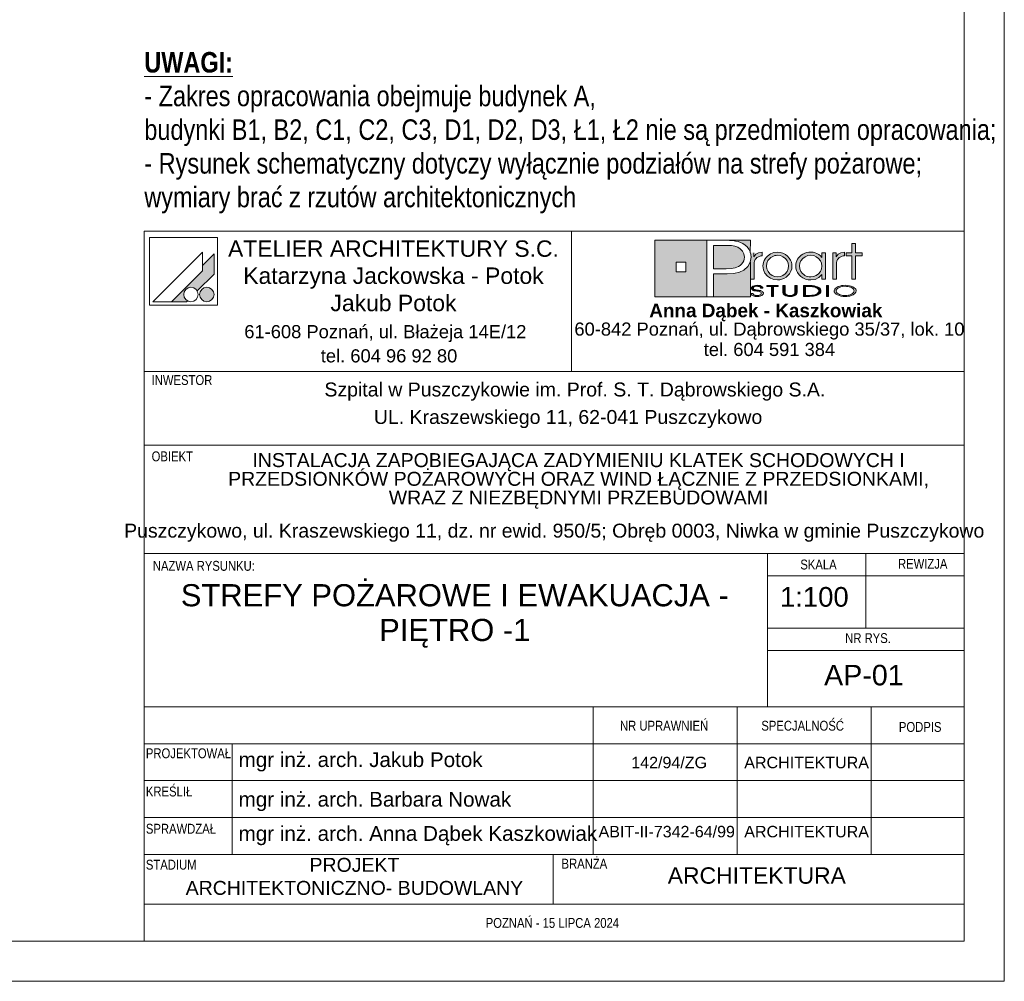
# Paper-space layout 'AP-01 STREFY POŻAROWE I EWAKUACJA - PIĘTRO -1' of a CAD drawing. Header units: millimetres. Extents: x 0 to 594, y -4 to 450.
# Tile 10 of 15: x 474 to 594, y 0 to 117. Entities that reach past the tile are written whole.
import ezdxf

# ---------------------------------------------------------------- set-up
doc = ezdxf.new("R2010")
doc.units = ezdxf.units.MM
doc.header["$MEASUREMENT"] = 0
for name, color, linetype, lineweight, true_color in [('0_Nr_pióra__249', 7, 'Continuous', 5, 0x191919), ('A_Arkusz_Nr_pióra__19', 7, 'Continuous', 5, 0x191919), ('A_Arkusz_Nr_pióra__255', 7, 'Continuous', 15, 0x242424)]:
    doc.layers.add(name, color=color, linetype=linetype, lineweight=lineweight, true_color=true_color)
doc.layers.add('A_Arkusz_Nr_pióra__1', color=7, linetype='Continuous', lineweight=20)
doc.layers.add('A_niewidoczne_Nr_pióra__1', color=7, linetype='Continuous', lineweight=20)
doc.styles.add('STYL_AUTOMATYCZNY_1', font='arial.ttf')
doc.styles.add('STYL_AUTOMATYCZNY_2', font='ARIALN.TTF')
doc.styles.add('STYL_AUTOMATYCZNY_3', font='arial.ttf')
doc.styles.add('STYL_AUTOMATYCZNY_5', font='ARIALN.TTF')

psp = doc.layouts.new('AP-01 STREFY POŻAROWE I EWAKUACJA - PIĘTRO -1')

# ---------------------------------------------------------------- hatches: boundary and pattern name
at = {"layer": 'A_Arkusz_Nr_pióra__19', "linetype": 'Continuous', "lineweight": 0, "true_color": 0x131313}
h = psp.add_hatch(color=250, dxfattribs=at)
h.paths.add_polyline_path([(551.36, 90.34), (557.71, 90.34), (557.71, 83.46), (551.36, 83.46)])
h.paths.add_polyline_path([(553.96, 87.69), (555.15, 87.69), (555.15, 86.49), (553.96, 86.49)], flags=0)
for points in [[(563.03, 90.34), (563.02, 88.83), (562.99, 88.95), (562.83, 89.25), (562.63, 89.52), (562.39, 89.75), (562.11, 89.94), (561.83, 90.07), (561.54, 90.17), (561.23, 90.25), (560.87, 90.3), (560.07, 90.33), (560.02, 90.34)], [(560.17, 89.71), (559.71, 89.72), (558.53, 89.72), (558.53, 86.86), (560.06, 86.86), (560.69, 86.89), (561.19, 86.98), (561.59, 87.13), (561.79, 87.26), (561.96, 87.42), (562.11, 87.61), (562.21, 87.83), (562.28, 88.05), (562.3, 88.28), (562.24, 88.67), (562.07, 89), (561.78, 89.3), (561.48, 89.48), (561.12, 89.62), (560.71, 89.69), (560.5, 89.71)], [(558.53, 83.46), (563.03, 83.46), (563.03, 87.7), (562.73, 87.14), (562.24, 86.71), (561.69, 86.45), (561.02, 86.29), (560.24, 86.24), (558.53, 86.24)]]:
    psp.add_hatch(color=250, dxfattribs=at).paths.add_polyline_path(points)
at = {"layer": 'A_Arkusz_Nr_pióra__19', "linetype": 'Continuous', "lineweight": 5, "true_color": 0x191919}
for points in [[(563.46, 88.83), (563.02, 88.83), (563.02, 85.58), (563.48, 85.58), (563.49, 87.54, -0.145311), (563.61, 87.99, -0.140329), (564.1, 88.38), (564.45, 88.45), (564.45, 88.88), (564.01, 88.81), (563.68, 88.63), (563.46, 88.34)], [(564.56, 87.22), (564.58, 87.43), (564.63, 87.65), (564.71, 87.86), (564.82, 88.06), (564.95, 88.25), (565.11, 88.41), (565.48, 88.67), (565.88, 88.83), (566.33, 88.89), (566.35, 88.89), (566.33, 88.52), (566.17, 88.5), (566, 88.47), (565.83, 88.41), (565.67, 88.34), (565.53, 88.24), (565.39, 88.13), (565.17, 87.86), (565.04, 87.55), (565, 87.2), (565.04, 86.84), (565.18, 86.52), (565.4, 86.24), (565.68, 86.04), (565.99, 85.91), (566.17, 85.89), (566.15, 85.52), (565.88, 85.55), (565.47, 85.71), (565.11, 85.97), (564.8, 86.33), (564.62, 86.75)], [(566.33, 88.52), (566.68, 88.47), (567, 88.33), (567.29, 88.11), (567.5, 87.85), (567.62, 87.55), (567.67, 87.21), (567.64, 86.96), (568.05, 86.8), (568.07, 86.87), (568.1, 87.2), (568.08, 87.43), (568.03, 87.67), (567.93, 87.91), (567.77, 88.17), (567.56, 88.4), (567.3, 88.6), (567, 88.76), (566.68, 88.85), (566.35, 88.89)], [(574.14, 88.38), (574.05, 88.34), (573.97, 88.29), (573.87, 88.23), (573.76, 88.12), (573.67, 88.01), (573.6, 87.9), (573.56, 87.78), (573.53, 87.63), (573.52, 87.46), (573.52, 85.58), (573.07, 85.58), (573.07, 88.81), (573.5, 88.81), (573.5, 88.34), (573.72, 88.63), (574.05, 88.81), (574.49, 88.88), (574.49, 88.45), (574.36, 88.43), (574.24, 88.41)], [(575.85, 85.58), (575.41, 85.58), (575.41, 88.44), (574.7, 88.44), (574.7, 88.81), (575.41, 88.81), (575.41, 89.94), (575.85, 89.94), (575.85, 88.81), (576.66, 88.81), (576.66, 88.44), (575.85, 88.44)], [(497.6, 88.67), (496.2, 87.26), (496.2, 86.61), (492.43, 82.85), (494.24, 82.85), (494.35, 82.96), (494.22, 83.05), (494.11, 83.16), (494.02, 83.29), (493.96, 83.43), (493.92, 83.58), (493.91, 83.73), (493.92, 83.88), (493.96, 84.03), (494.02, 84.17), (494.11, 84.3), (494.22, 84.4), (494.35, 84.49), (494.49, 84.56), (494.64, 84.6), (494.79, 84.61), (494.94, 84.6), (495.09, 84.56), (495.23, 84.49), (495.36, 84.4), (495.46, 84.3), (495.56, 84.16), (497.6, 86.21), (497.6, 86.51)], [(497.6, 86.21), (497.6, 88.67), (496.2, 87.26), (496.2, 86.61), (492.43, 82.85), (494.24, 82.85), (494.35, 82.96, -1.314777), (495.56, 84.16)], [(566.86, 85.58), (566.6, 85.52), (566.33, 85.5), (566.15, 85.52), (566.17, 85.89), (566.34, 85.87), (566.69, 85.91), (567, 86.04), (567.28, 86.26), (567.5, 86.53), (567.62, 86.85), (567.64, 86.96), (568.05, 86.8), (567.97, 86.56), (567.8, 86.26), (567.61, 86.03), (567.38, 85.84), (567.12, 85.68)], [(496.36, 84.53), (497.02, 82.9, -0.39153), (495.92, 83.36, -0.418968)], [(496.36, 84.53), (497.02, 82.9, 0.455663), (497.49, 84.15, 0.390402)], [(563.33, 83.87), (563.06, 83.87), (563.08, 83.79), (563.13, 83.71), (563.2, 83.64), (563.28, 83.59), (563.36, 83.56), (563.43, 83.54), (563.48, 83.52), (563.61, 83.49), (563.74, 83.48), (563.82, 83.49), (563.9, 83.48), (564.05, 83.49), (564.24, 83.53), (564.41, 83.6), (564.52, 83.68), (564.59, 83.77), (564.62, 83.87), (564.61, 83.92), (564.58, 83.98), (564.55, 84.03), (564.49, 84.08), (564.44, 84.12), (564.35, 84.16), (564.3, 84.18), (564.2, 84.21), (564.16, 84.22), (564.15, 84.07), (564.19, 84.05), (564.29, 84), (564.34, 83.93), (564.36, 83.86), (564.35, 83.8), (564.31, 83.74), (564.23, 83.68), (564.17, 83.65), (564.11, 83.64), (564.02, 83.61), (563.94, 83.6), (563.87, 83.6), (563.8, 83.6), (563.71, 83.61), (563.63, 83.62), (563.56, 83.64), (563.49, 83.67), (563.45, 83.7), (563.39, 83.74), (563.35, 83.8)], [(564.29, 84.49), (564.55, 84.49), (564.53, 84.59), (564.47, 84.67), (564.35, 84.75), (564.21, 84.81), (564.04, 84.84), (563.85, 84.85), (563.66, 84.84), (563.49, 84.8), (563.34, 84.74), (563.23, 84.67), (563.16, 84.59), (563.14, 84.5), (563.16, 84.4), (563.22, 84.33), (563.32, 84.26), (563.4, 84.22), (563.47, 84.2), (563.53, 84.19), (563.65, 84.16), (563.76, 84.15), (563.88, 84.13), (563.99, 84.11), (564.07, 84.09), (564.15, 84.07), (564.16, 84.22), (564.04, 84.24), (563.88, 84.26), (563.69, 84.3), (563.6, 84.32), (563.52, 84.35), (563.45, 84.39), (563.41, 84.44), (563.4, 84.5), (563.42, 84.57), (563.46, 84.62), (563.54, 84.67), (563.62, 84.7), (563.72, 84.73), (563.81, 84.73), (563.9, 84.73), (563.99, 84.72), (564.07, 84.7), (564.15, 84.67), (564.22, 84.62), (564.27, 84.56)], [(565.85, 83.5), (565.6, 83.5), (565.6, 84.71), (565.02, 84.71), (565.02, 84.83), (566.43, 84.83), (566.43, 84.71), (565.85, 84.71)], [(568.45, 83.6), (568.36, 83.56), (568.25, 83.52), (568.12, 83.5), (567.99, 83.48), (567.86, 83.48), (567.67, 83.49), (567.5, 83.52), (567.34, 83.56), (567.15, 83.67), (567.03, 83.82), (567, 84), (567, 84.83), (567.25, 84.83), (567.25, 84), (567.26, 83.9), (567.31, 83.81), (567.37, 83.74, 0.154269), (567.86, 83.61, 0.149724), (568.34, 83.73), (568.41, 83.81)], [(568.41, 83.81), (568.45, 83.9), (568.46, 84), (568.46, 84.83), (568.72, 84.83), (568.72, 84), (568.7, 83.86), (568.63, 83.74), (568.53, 83.65), (568.45, 83.6)], [(569.76, 83.62), (570.04, 83.62), (570.04, 83.5), (569.51, 83.5), (569.51, 84.83), (570.04, 84.83), (570.04, 84.71), (569.76, 84.71)], [(570.23, 84.83), (570.55, 84.82), (570.75, 84.79), (570.75, 84.66), (570.59, 84.68), (570.38, 84.7), (570.13, 84.71), (570.04, 84.71), (570.04, 84.83)], [(571.07, 84.72), (571.23, 84.65), (571.36, 84.58), (571.48, 84.49), (571.57, 84.38), (571.62, 84.27), (571.64, 84.16), (571.61, 84.02), (571.53, 83.89), (571.39, 83.77), (571.25, 83.68), (571.09, 83.62), (570.92, 83.57), (570.74, 83.53), (570.74, 83.67), (570.88, 83.7), (571.07, 83.77), (571.22, 83.87), (571.31, 83.96), (571.37, 84.06), (571.39, 84.17), (571.37, 84.28), (571.3, 84.38), (571.21, 84.47), (571.08, 84.55), (570.93, 84.61), (570.75, 84.66), (570.75, 84.79), (570.83, 84.78)], [(572.57, 83.5), (572.32, 83.5), (572.32, 84.83), (572.57, 84.83)], [(570.74, 83.53), (570.72, 83.53), (570.5, 83.51), (570.25, 83.5), (570.04, 83.5), (570.04, 83.62), (570.13, 83.62), (570.28, 83.62), (570.45, 83.63), (570.53, 83.63), (570.66, 83.65), (570.74, 83.67)]]:
    psp.add_hatch(color=250, dxfattribs=at).paths.add_polyline_path(points)
h = psp.add_hatch(color=250, dxfattribs=at)
h.paths.add_polyline_path([(571.73, 86.15), (571.36, 85.79), (570.91, 85.57), (570.39, 85.5), (570.06, 85.53), (569.75, 85.61), (569.44, 85.75), (569.18, 85.92), (568.96, 86.14), (568.78, 86.41), (568.66, 86.67), (568.59, 86.93), (568.57, 87.2), (568.58, 87.41), (568.63, 87.61), (568.7, 87.82), (568.79, 88.02), (568.91, 88.19), (569.05, 88.36), (569.24, 88.52), (569.44, 88.65), (569.67, 88.76), (569.91, 88.83), (570.15, 88.87), (570.4, 88.89), (570.67, 88.87), (570.92, 88.81), (571.15, 88.72), (571.37, 88.59), (571.56, 88.43), (571.73, 88.24), (571.73, 88.51), (571.73, 88.81), (572.17, 88.81), (572.17, 87.53), (572.17, 85.58), (571.73, 85.58), (571.73, 85.83)])
h.paths.add_polyline_path([(569.81, 88.38, 0.471077), (569.22, 86.5, 0.494724), (571.4, 86.34, 0.387258), (571.36, 88.1, 0.314042)], flags=0)
h = psp.add_hatch(color=250, dxfattribs=at)
h.paths.add_polyline_path([(574.59, 84.85, 0.130991), (573.56, 84.6, 0.250658), (573.25, 84.17, 0.250617), (573.5, 83.77, 0.141351), (574.59, 83.48, 0.117723), (575.58, 83.7, 0.245905), (575.93, 84.16, 0.237366), (575.68, 84.56, 0.143887)])
h.paths.add_polyline_path([(574.59, 84.73, 0.128597), (573.81, 84.56), (573.72, 84.5), (573.65, 84.45), (573.58, 84.37), (573.54, 84.31), (573.51, 84.24), (573.5, 84.17), (573.53, 84.03), (573.62, 83.91), (573.78, 83.79, 0.126974), (574.59, 83.6, 0.113214), (575.35, 83.76), (575.49, 83.86), (575.58, 83.93), (575.63, 84.01), (575.66, 84.08), (575.67, 84.16), (575.65, 84.26), (575.6, 84.36), (575.52, 84.45), (575.39, 84.55, 0.11716)], flags=0)

# ---------------------------------------------------------------- linework, layer by layer
at = {"layer": '0_Nr_pióra__249', "color": 250, "linetype": 'Continuous', "lineweight": 5, "true_color": 0x191919}
for p, q in [((489.75, 90.68), (489.75, 82.41)), ((498.01, 90.68), (489.75, 90.68)), ((498.01, 90.68), (498.01, 82.41)), ((551.36, 90.34), (563.03, 90.34)), ((551.36, 83.46), (551.36, 90.34)), ((557.71, 83.46), (557.71, 90.34)), ((557.71, 90.34), (559.99, 90.34)), ((559.99, 90.34), (560.46, 90.33)), ((560.46, 90.33), (560.87, 90.3)), ((560.87, 90.3), (561.23, 90.25)), ((561.23, 90.25), (561.54, 90.17)), ((561.54, 90.17), (561.83, 90.07)), ((563.03, 90.34), (563.02, 88.81)), ((496.2, 88.91), (490.13, 82.85)), ((496.2, 88.91), (496.2, 86.61)), ((558.53, 89.72), (558.53, 86.86)), ((559.71, 89.72), (558.53, 89.72)), ((560.17, 89.71), (559.71, 89.72)), ((560.5, 89.71), (560.17, 89.71)), ((560.71, 89.69), (560.5, 89.71)), ((561.12, 89.62), (560.71, 89.69)), ((561.48, 89.48), (561.12, 89.62)), ((561.79, 89.29), (561.48, 89.48)), ((562.07, 89), (561.79, 89.29)), ((561.83, 90.07), (562.11, 89.94)), ((562.24, 88.67), (562.07, 89)), ((562.11, 89.94), (562.39, 89.75)), ((562.39, 89.75), (562.63, 89.52)), ((562.63, 89.52), (562.83, 89.25)), ((562.83, 89.25), (562.99, 88.95)), ((562.99, 88.95), (563.08, 88.62)), ((564.01, 88.81), (564.45, 88.88)), ((564.45, 88.88), (564.45, 88.45)), ((565.88, 88.83), (566.33, 88.89)), ((566.33, 88.89), (566.67, 88.86)), ((570.15, 88.87), (570.4, 88.89)), ((570.4, 88.89), (570.67, 88.87)), ((574.05, 88.81), (574.49, 88.88)), ((574.49, 88.88), (574.49, 88.45)), ((575.41, 88.81), (575.41, 89.94)), ((575.41, 89.94), (575.85, 89.94)), ((575.85, 89.94), (575.85, 88.81)), ((497.6, 88.67), (496.2, 87.26)), ((497.6, 88.67), (497.6, 86.51)), ((553.96, 87.69), (555.15, 87.69)), ((553.96, 87.69), (555.15, 87.69)), ((553.96, 86.49), (553.96, 87.69)), ((555.15, 87.69), (555.15, 86.49)), ((555.15, 87.69), (555.15, 86.49)), ((562.11, 87.61), (562.21, 87.83)), ((562.21, 87.83), (562.28, 88.05)), ((562.3, 88.28), (562.24, 88.67)), ((562.28, 88.05), (562.3, 88.28)), ((563.12, 88.27), (563.02, 87.66)), ((563.08, 88.62), (563.12, 88.27)), ((563.46, 88.81), (563.46, 88.34)), ((563.46, 88.34), (563.68, 88.63)), ((563.52, 87.78), (563.49, 87.63)), ((563.56, 87.9), (563.52, 87.78)), ((563.63, 88.01), (563.56, 87.9)), ((563.72, 88.12), (563.63, 88.01)), ((563.68, 88.63), (564.01, 88.81)), ((563.83, 88.23), (563.72, 88.12)), ((563.92, 88.29), (563.83, 88.23)), ((564.01, 88.34), (563.92, 88.29)), ((564.1, 88.38), (564.01, 88.34)), ((564.2, 88.41), (564.1, 88.38)), ((564.32, 88.43), (564.2, 88.41)), ((564.45, 88.45), (564.32, 88.43)), ((564.63, 87.65), (564.71, 87.86)), ((564.71, 87.86), (564.82, 88.06)), ((564.82, 88.06), (564.95, 88.25)), ((564.95, 88.25), (565.11, 88.41)), ((565.17, 87.86), (565.04, 87.55)), ((565.11, 88.41), (565.48, 88.67)), ((565.39, 88.13), (565.17, 87.86)), ((565.53, 88.24), (565.39, 88.13)), ((565.48, 88.67), (565.88, 88.83)), ((565.67, 88.34), (565.53, 88.24)), ((565.83, 88.41), (565.67, 88.34)), ((566, 88.47), (565.83, 88.41)), ((566.17, 88.5), (566, 88.47)), ((566.34, 88.52), (566.17, 88.5)), ((566.68, 88.47), (566.34, 88.52)), ((566.67, 88.86), (567, 88.76)), ((567, 88.33), (566.68, 88.47)), ((567, 88.76), (567.3, 88.6)), ((567.29, 88.11), (567, 88.33)), ((567.5, 87.85), (567.29, 88.11)), ((567.3, 88.6), (567.56, 88.4)), ((567.62, 87.55), (567.5, 87.85)), ((567.56, 88.4), (567.77, 88.17)), ((567.77, 88.17), (567.94, 87.9)), ((567.94, 87.9), (568.03, 87.67)), ((568.63, 87.61), (568.7, 87.82)), ((568.7, 87.82), (568.79, 88.02)), ((568.79, 88.02), (568.91, 88.19)), ((568.91, 88.19), (569.05, 88.36)), ((569.05, 88.36), (569.24, 88.52)), ((569.19, 87.85), (569.05, 87.55)), ((569.41, 88.12), (569.19, 87.85)), ((569.24, 88.52), (569.44, 88.65)), ((569.71, 88.34), (569.41, 88.12)), ((569.44, 88.65), (569.67, 88.76)), ((569.67, 88.76), (569.91, 88.83)), ((570.03, 88.47), (569.71, 88.34)), ((569.91, 88.83), (570.15, 88.87)), ((570.39, 88.52), (570.03, 88.47)), ((570.75, 88.47), (570.39, 88.52)), ((570.67, 88.87), (570.92, 88.81)), ((571.06, 88.34), (570.75, 88.47)), ((570.92, 88.81), (571.15, 88.72)), ((571.34, 88.12), (571.06, 88.34)), ((571.15, 88.72), (571.37, 88.59)), ((571.56, 87.85), (571.34, 88.12)), ((571.37, 88.59), (571.56, 88.43)), ((571.56, 88.43), (571.73, 88.24)), ((571.69, 87.54), (571.56, 87.85)), ((571.73, 88.24), (571.73, 88.81)), ((571.73, 88.81), (572.17, 88.81)), ((572.17, 88.81), (572.17, 85.58)), ((573.07, 85.58), (573.07, 88.81)), ((573.07, 88.81), (573.5, 88.81)), ((573.5, 88.81), (573.5, 88.34)), ((573.5, 88.34), (573.72, 88.63)), ((573.56, 87.78), (573.53, 87.63)), ((573.6, 87.9), (573.56, 87.78)), ((573.67, 88.01), (573.6, 87.9)), ((573.76, 88.12), (573.67, 88.01)), ((573.72, 88.63), (574.05, 88.81)), ((573.87, 88.23), (573.76, 88.12)), ((573.97, 88.29), (573.87, 88.23)), ((574.05, 88.34), (573.97, 88.29)), ((574.14, 88.38), (574.05, 88.34)), ((574.24, 88.41), (574.14, 88.38)), ((574.36, 88.43), (574.24, 88.41)), ((574.49, 88.45), (574.36, 88.43)), ((574.7, 88.44), (574.7, 88.81)), ((574.7, 88.81), (575.41, 88.81)), ((575.41, 88.44), (574.7, 88.44)), ((575.41, 85.58), (575.41, 88.44)), ((575.85, 88.81), (576.66, 88.81)), ((576.66, 88.44), (575.85, 88.44)), ((575.85, 88.44), (575.85, 85.58)), ((576.66, 88.81), (576.66, 88.44)), ((496.2, 86.61), (492.43, 82.85)), ((497.6, 86.51), (497.6, 86.21)), ((555.15, 86.49), (553.96, 86.49)), ((558.53, 86.86), (560.06, 86.86)), ((560.06, 86.86), (560.69, 86.89)), ((560.69, 86.89), (561.19, 86.98)), ((561.19, 86.98), (561.59, 87.13)), ((561.59, 87.13), (561.79, 87.26)), ((562.24, 86.71), (561.69, 86.45)), ((561.79, 87.26), (561.96, 87.42)), ((561.96, 87.42), (562.11, 87.61)), ((562.73, 87.14), (562.24, 86.71)), ((563.02, 87.66), (562.73, 87.14)), ((563.03, 87.67), (563.03, 83.46)), ((563.49, 87.63), (563.48, 87.46)), ((563.48, 87.46), (563.48, 85.58)), ((564.56, 87.22), (564.58, 87.43)), ((564.62, 86.75), (564.56, 87.22)), ((564.58, 87.43), (564.63, 87.65)), ((564.8, 86.33), (564.62, 86.75)), ((565.04, 87.55), (565, 87.2)), ((565, 87.2), (565.04, 86.84)), ((565.04, 86.84), (565.18, 86.52)), ((565.18, 86.52), (565.4, 86.24)), ((567.28, 86.26), (567.5, 86.53)), ((567.5, 86.53), (567.62, 86.85)), ((567.67, 87.21), (567.62, 87.55)), ((567.62, 86.85), (567.67, 87.21)), ((567.97, 86.56), (567.8, 86.26)), ((568.07, 86.87), (567.97, 86.56)), ((568.03, 87.67), (568.08, 87.43)), ((568.1, 87.2), (568.07, 86.87)), ((568.08, 87.43), (568.1, 87.2)), ((568.57, 87.2), (568.58, 87.41)), ((568.59, 86.93), (568.57, 87.2)), ((568.58, 87.41), (568.63, 87.61)), ((568.66, 86.67), (568.59, 86.93)), ((568.78, 86.41), (568.66, 86.67)), ((569.05, 87.55), (569.01, 87.22)), ((569.01, 87.22), (569.05, 86.87)), ((569.05, 86.87), (569.18, 86.55)), ((569.18, 86.55), (569.4, 86.28)), ((571.34, 86.26), (571.56, 86.54)), ((571.56, 86.54), (571.69, 86.85)), ((571.73, 87.19), (571.69, 87.54)), ((571.69, 86.85), (571.73, 87.19)), ((573.53, 87.63), (573.52, 87.46)), ((573.52, 87.46), (573.52, 85.58)), ((497.6, 86.21), (495.56, 84.16)), ((558.53, 86.24), (558.53, 83.46)), ((560.19, 86.24), (558.53, 86.24)), ((561, 86.29), (560.19, 86.24)), ((561.69, 86.45), (561, 86.29)), ((563.48, 85.58), (563.02, 85.58)), ((565.11, 85.97), (564.8, 86.33)), ((565.47, 85.71), (565.11, 85.97)), ((565.4, 86.24), (565.68, 86.04)), ((565.88, 85.55), (565.47, 85.71)), ((565.68, 86.04), (565.99, 85.91)), ((566.33, 85.5), (565.88, 85.55)), ((565.99, 85.91), (566.34, 85.87)), ((566.6, 85.52), (566.33, 85.5)), ((566.34, 85.87), (566.69, 85.91)), ((566.86, 85.58), (566.6, 85.52)), ((566.69, 85.91), (567, 86.04)), ((567.12, 85.68), (566.86, 85.58)), ((567, 86.04), (567.28, 86.26)), ((567.38, 85.84), (567.12, 85.68)), ((567.61, 86.03), (567.38, 85.84)), ((567.8, 86.26), (567.61, 86.03)), ((568.96, 86.14), (568.78, 86.41)), ((569.18, 85.92), (568.96, 86.14)), ((569.44, 85.75), (569.18, 85.92)), ((569.4, 86.28), (569.53, 86.16)), ((569.75, 85.61), (569.44, 85.75)), ((569.53, 86.16), (569.68, 86.06)), ((569.68, 86.06), (569.85, 85.98)), ((570.06, 85.53), (569.75, 85.61)), ((569.85, 85.98), (570.03, 85.92)), ((570.03, 85.92), (570.21, 85.88)), ((570.39, 85.5), (570.06, 85.53)), ((570.21, 85.88), (570.39, 85.87)), ((570.39, 85.87), (570.74, 85.91)), ((570.91, 85.57), (570.39, 85.5)), ((570.74, 85.91), (571.06, 86.05)), ((571.36, 85.79), (570.91, 85.57)), ((571.06, 86.05), (571.34, 86.26)), ((571.73, 86.15), (571.36, 85.79)), ((571.73, 85.58), (571.73, 86.15)), ((572.17, 85.58), (571.73, 85.58)), ((573.52, 85.58), (573.07, 85.58)), ((575.85, 85.58), (575.41, 85.58)), ((563.14, 84.5), (563.16, 84.59)), ((563.16, 84.4), (563.14, 84.5)), ((563.16, 84.59), (563.23, 84.67)), ((563.22, 84.33), (563.16, 84.4)), ((563.32, 84.26), (563.22, 84.33)), ((563.23, 84.67), (563.34, 84.74)), ((563.37, 84.23), (563.32, 84.26)), ((563.34, 84.74), (563.49, 84.8)), ((563.43, 84.21), (563.37, 84.23)), ((563.41, 84.56), (563.4, 84.5)), ((563.4, 84.5), (563.41, 84.44)), ((563.46, 84.62), (563.41, 84.56)), ((563.41, 84.44), (563.45, 84.39)), ((563.5, 84.19), (563.43, 84.21)), ((563.45, 84.39), (563.52, 84.35)), ((563.54, 84.67), (563.46, 84.62)), ((563.49, 84.8), (563.66, 84.84)), ((563.58, 84.18), (563.5, 84.19)), ((563.52, 84.35), (563.6, 84.32)), ((563.62, 84.7), (563.54, 84.67)), ((563.68, 84.16), (563.58, 84.18)), ((563.6, 84.32), (563.73, 84.29)), ((563.72, 84.73), (563.62, 84.7)), ((563.66, 84.84), (563.85, 84.85)), ((563.8, 84.14), (563.68, 84.16)), ((563.83, 84.73), (563.72, 84.73)), ((563.73, 84.29), (563.89, 84.26)), ((563.96, 84.12), (563.8, 84.14)), ((563.95, 84.72), (563.83, 84.73)), ((563.85, 84.85), (564.04, 84.84)), ((563.89, 84.26), (564.03, 84.24)), ((564.06, 84.7), (563.95, 84.72)), ((564.09, 84.09), (563.96, 84.12)), ((564.03, 84.24), (564.13, 84.22)), ((564.04, 84.84), (564.21, 84.81)), ((564.15, 84.67), (564.06, 84.7)), ((564.19, 84.05), (564.09, 84.09)), ((564.13, 84.22), (564.2, 84.21)), ((564.22, 84.62), (564.15, 84.67)), ((564.2, 84.21), (564.25, 84.2)), ((564.21, 84.81), (564.35, 84.75)), ((564.27, 84.56), (564.22, 84.62)), ((564.25, 84.2), (564.31, 84.18)), ((564.29, 84.49), (564.27, 84.56)), ((564.55, 84.49), (564.29, 84.49)), ((564.31, 84.18), (564.36, 84.16)), ((564.35, 84.75), (564.47, 84.67)), ((564.36, 84.16), (564.44, 84.12)), ((564.44, 84.12), (564.5, 84.08)), ((564.47, 84.67), (564.53, 84.59)), ((564.5, 84.08), (564.55, 84.03)), ((564.53, 84.59), (564.55, 84.49)), ((565.02, 84.71), (565.02, 84.83)), ((565.02, 84.83), (566.43, 84.83)), ((565.6, 84.71), (565.02, 84.71)), ((565.6, 83.5), (565.6, 84.71)), ((566.43, 84.71), (565.85, 84.71)), ((565.85, 84.71), (565.85, 83.5)), ((566.43, 84.83), (566.43, 84.71)), ((567, 84.83), (567.25, 84.83)), ((567, 84), (567, 84.83)), ((567.25, 84.83), (567.25, 84)), ((568.46, 84), (568.46, 84.83)), ((568.46, 84.83), (568.72, 84.83)), ((568.72, 84.83), (568.72, 84)), ((569.51, 83.5), (569.51, 84.83)), ((569.51, 84.83), (570.04, 84.83)), ((569.51, 83.5), (569.51, 84.83)), ((569.51, 84.83), (570.23, 84.83)), ((570.04, 84.71), (569.76, 84.71)), ((569.76, 84.71), (569.76, 83.62)), ((570.13, 84.71), (569.76, 84.71)), ((569.76, 84.71), (569.76, 83.62)), ((570.04, 84.83), (570.04, 84.71)), ((570.38, 84.7), (570.13, 84.71)), ((570.23, 84.83), (570.55, 84.82)), ((570.59, 84.68), (570.38, 84.7)), ((570.55, 84.82), (570.83, 84.78)), ((570.77, 84.65), (570.59, 84.68)), ((570.93, 84.61), (570.77, 84.65)), ((570.83, 84.78), (571.07, 84.72)), ((571.07, 84.55), (570.93, 84.61)), ((571.07, 84.72), (571.23, 84.65)), ((571.2, 84.48), (571.07, 84.55)), ((571.3, 84.38), (571.2, 84.48)), ((571.23, 84.65), (571.36, 84.58)), ((571.37, 84.28), (571.3, 84.38)), ((571.36, 84.58), (571.48, 84.49)), ((571.39, 84.17), (571.37, 84.28)), ((571.37, 84.06), (571.39, 84.17)), ((571.48, 84.49), (571.57, 84.38)), ((571.57, 84.38), (571.62, 84.27)), ((571.64, 84.16), (571.61, 84.02)), ((571.62, 84.27), (571.64, 84.16)), ((572.32, 83.5), (572.32, 84.83)), ((572.32, 84.83), (572.57, 84.83)), ((572.32, 83.5), (572.32, 84.83)), ((572.32, 84.83), (572.57, 84.83)), ((572.57, 84.83), (572.57, 83.5)), ((572.57, 84.83), (572.57, 83.5)), ((573.25, 84.17), (573.27, 84.28)), ((573.26, 84.07), (573.25, 84.17)), ((573.27, 84.28), (573.33, 84.39)), ((573.33, 84.39), (573.42, 84.5)), ((573.42, 84.5), (573.56, 84.6)), ((573.51, 84.24), (573.5, 84.17)), ((573.5, 84.17), (573.53, 84.03)), ((573.54, 84.31), (573.51, 84.24)), ((573.58, 84.37), (573.54, 84.31)), ((573.56, 84.6), (573.73, 84.69)), ((573.64, 84.44), (573.58, 84.37)), ((573.72, 84.5), (573.64, 84.44)), ((573.81, 84.56), (573.72, 84.5)), ((573.73, 84.69), (573.93, 84.76)), ((574.04, 84.66), (573.81, 84.56)), ((573.93, 84.76), (574.14, 84.81)), ((574.3, 84.71), (574.04, 84.66)), ((574.14, 84.81), (574.35, 84.84)), ((574.59, 84.73), (574.3, 84.71)), ((574.35, 84.84), (574.59, 84.85)), ((574.59, 84.85), (574.85, 84.84)), ((574.76, 84.72), (574.59, 84.73)), ((574.93, 84.7), (574.76, 84.72)), ((574.85, 84.84), (575.1, 84.8)), ((575.09, 84.67), (574.93, 84.7)), ((575.26, 84.61), (575.09, 84.67)), ((575.1, 84.8), (575.34, 84.73)), ((575.4, 84.54), (575.26, 84.61)), ((575.34, 84.73), (575.53, 84.65)), ((575.52, 84.45), (575.4, 84.54)), ((575.6, 84.36), (575.52, 84.45)), ((575.53, 84.65), (575.68, 84.56)), ((575.65, 84.26), (575.6, 84.36)), ((575.63, 84.01), (575.66, 84.08)), ((575.67, 84.16), (575.65, 84.26)), ((575.66, 84.08), (575.67, 84.16)), ((575.68, 84.56), (575.8, 84.45)), ((575.8, 84.45), (575.87, 84.36)), ((575.87, 84.36), (575.91, 84.26)), ((575.93, 84.16), (575.89, 84)), ((575.91, 84.26), (575.93, 84.16)), ((494.35, 82.96), (494.24, 82.85)), ((563.03, 83.46), (551.36, 83.46)), ((558.53, 83.46), (557.71, 83.46)), ((563.08, 83.79), (563.06, 83.87)), ((563.06, 83.87), (563.33, 83.87)), ((563.13, 83.71), (563.08, 83.79)), ((563.2, 83.64), (563.13, 83.71)), ((563.28, 83.59), (563.2, 83.64)), ((563.37, 83.55), (563.28, 83.59)), ((563.33, 83.87), (563.35, 83.8)), ((563.35, 83.8), (563.39, 83.74)), ((563.48, 83.52), (563.37, 83.55)), ((563.39, 83.74), (563.45, 83.7)), ((563.45, 83.7), (563.5, 83.67)), ((563.59, 83.5), (563.48, 83.52)), ((563.5, 83.67), (563.56, 83.64)), ((563.56, 83.64), (563.63, 83.62)), ((563.72, 83.48), (563.59, 83.5)), ((563.63, 83.62), (563.7, 83.61)), ((563.7, 83.61), (563.77, 83.6)), ((563.84, 83.48), (563.72, 83.48)), ((563.77, 83.6), (563.85, 83.6)), ((564.05, 83.49), (563.84, 83.48)), ((563.85, 83.6), (563.92, 83.6)), ((563.92, 83.6), (563.98, 83.61)), ((563.98, 83.61), (564.05, 83.62)), ((564.05, 83.62), (564.12, 83.64)), ((564.24, 83.53), (564.05, 83.49)), ((564.12, 83.64), (564.18, 83.66)), ((564.18, 83.66), (564.23, 83.68)), ((564.29, 84), (564.19, 84.05)), ((564.23, 83.68), (564.3, 83.74)), ((564.41, 83.6), (564.24, 83.53)), ((564.34, 83.93), (564.29, 84)), ((564.3, 83.74), (564.35, 83.8)), ((564.36, 83.86), (564.34, 83.93)), ((564.35, 83.8), (564.36, 83.86)), ((564.52, 83.68), (564.41, 83.6)), ((564.59, 83.77), (564.52, 83.68)), ((564.55, 84.03), (564.59, 83.98)), ((564.59, 83.98), (564.61, 83.92)), ((564.62, 83.87), (564.59, 83.77)), ((564.61, 83.92), (564.62, 83.87)), ((565.85, 83.5), (565.6, 83.5)), ((567.03, 83.82), (567, 84)), ((567.15, 83.67), (567.03, 83.82)), ((567.34, 83.56), (567.15, 83.67)), ((567.25, 84), (567.26, 83.9)), ((567.26, 83.9), (567.31, 83.81)), ((567.31, 83.81), (567.38, 83.73)), ((567.5, 83.52), (567.34, 83.56)), ((567.38, 83.73), (567.43, 83.7)), ((567.43, 83.7), (567.5, 83.67)), ((567.5, 83.67), (567.58, 83.64)), ((567.67, 83.49), (567.5, 83.52)), ((567.58, 83.64), (567.67, 83.62)), ((567.67, 83.62), (567.76, 83.61)), ((567.86, 83.48), (567.67, 83.49)), ((567.76, 83.61), (567.86, 83.61)), ((567.86, 83.61), (567.95, 83.61)), ((567.99, 83.48), (567.86, 83.48)), ((567.95, 83.61), (568.04, 83.62)), ((568.12, 83.5), (567.99, 83.48)), ((568.04, 83.62), (568.13, 83.64)), ((568.25, 83.52), (568.12, 83.5)), ((568.13, 83.64), (568.21, 83.67)), ((568.21, 83.67), (568.28, 83.7)), ((568.36, 83.56), (568.25, 83.52)), ((568.28, 83.7), (568.34, 83.73)), ((568.34, 83.73), (568.41, 83.81)), ((568.45, 83.6), (568.36, 83.56)), ((568.41, 83.81), (568.45, 83.9)), ((568.45, 83.9), (568.46, 84)), ((568.53, 83.65), (568.45, 83.6)), ((568.63, 83.74), (568.53, 83.65)), ((568.7, 83.86), (568.63, 83.74)), ((568.72, 84), (568.7, 83.86)), ((570.04, 83.5), (569.51, 83.5)), ((570.25, 83.5), (569.51, 83.5)), ((569.76, 83.62), (570.04, 83.62)), ((569.76, 83.62), (570.13, 83.62)), ((570.04, 83.62), (570.04, 83.5)), ((570.13, 83.62), (570.35, 83.62)), ((570.5, 83.51), (570.25, 83.5)), ((570.35, 83.62), (570.53, 83.63)), ((570.72, 83.53), (570.5, 83.51)), ((570.53, 83.63), (570.68, 83.65)), ((570.68, 83.65), (570.89, 83.7)), ((570.92, 83.57), (570.72, 83.53)), ((570.89, 83.7), (571.07, 83.77)), ((571.09, 83.62), (570.92, 83.57)), ((571.07, 83.77), (571.22, 83.87)), ((571.25, 83.68), (571.09, 83.62)), ((571.22, 83.87), (571.31, 83.96)), ((571.39, 83.77), (571.25, 83.68)), ((571.31, 83.96), (571.37, 84.06)), ((571.53, 83.89), (571.39, 83.77)), ((571.61, 84.02), (571.53, 83.89)), ((572.57, 83.5), (572.32, 83.5)), ((572.57, 83.5), (572.32, 83.5)), ((573.31, 83.97), (573.26, 84.07)), ((573.38, 83.87), (573.31, 83.97)), ((573.5, 83.77), (573.38, 83.87)), ((573.65, 83.67), (573.5, 83.77)), ((573.53, 84.03), (573.62, 83.91)), ((573.62, 83.91), (573.77, 83.79)), ((573.84, 83.6), (573.65, 83.67)), ((573.77, 83.79), (573.88, 83.74)), ((574.07, 83.53), (573.84, 83.6)), ((573.88, 83.74), (574, 83.69)), ((574, 83.69), (574.13, 83.65)), ((574.33, 83.49), (574.07, 83.53)), ((574.13, 83.65), (574.28, 83.62)), ((574.28, 83.62), (574.43, 83.6)), ((574.59, 83.48), (574.33, 83.49)), ((574.43, 83.6), (574.59, 83.6)), ((574.59, 83.6), (574.81, 83.61)), ((574.78, 83.48), (574.59, 83.48)), ((574.97, 83.51), (574.78, 83.48)), ((574.81, 83.61), (575.01, 83.64)), ((575.15, 83.54), (574.97, 83.51)), ((575.01, 83.64), (575.2, 83.7)), ((575.31, 83.59), (575.15, 83.54)), ((575.2, 83.7), (575.35, 83.76)), ((575.45, 83.64), (575.31, 83.59)), ((575.35, 83.76), (575.48, 83.84)), ((575.58, 83.7), (575.45, 83.64)), ((575.48, 83.84), (575.58, 83.93)), ((575.58, 83.93), (575.63, 84.01)), ((575.77, 83.84), (575.58, 83.7)), ((575.89, 84), (575.77, 83.84)), ((489.75, 82.41), (498.01, 82.41)), ((490.13, 82.85), (494.24, 82.85))]:
    psp.add_line(p, q, dxfattribs=at)
for centre, start, end in [((494.79, 83.73), 0, 180), ((496.72, 83.73), 0, 180), ((494.79, 83.73), 180, 0), ((496.72, 83.73), 180, 0)]:
    psp.add_arc(centre, 0.882, start, end, dxfattribs=at)
at = {"layer": 'A_Arkusz_Nr_pióra__1', "color": 7, "linetype": 'Continuous', "lineweight": 20}
for p, q in [((589.1, 445.1), (589.1, 4.9)), ((589.1, 4.9), (29.9, 4.9))]:
    psp.add_line(p, q, dxfattribs=at)
at = {"layer": 'A_Arkusz_Nr_pióra__1', "color": 7, "linetype": 'Continuous', "lineweight": 20, "flags": 128}
psp.add_lwpolyline([(0, 450), (594, 450), (594, 0), (0, 0)], close=True, dxfattribs=at)
at = {"layer": 'A_Arkusz_Nr_pióra__255', "color": 250, "linetype": 'Continuous', "lineweight": 15, "true_color": 0x242424}
for p, q in [((489.1, 91.43), (589.1, 91.43)), ((489.1, 91.43), (489.1, 74.35)), ((541.22, 91.43), (541.22, 74.35)), ((489.1, 74.35), (589.1, 74.35)), ((489.1, 74.35), (489.1, 4.9)), ((589.1, 74.35), (489.1, 74.35)), ((489.1, 65.35), (589.1, 65.35)), ((489.1, 52.15), (589.1, 52.15)), ((565.1, 33.46), (565.1, 52.15)), ((577.1, 43.06), (577.1, 52.15)), ((565.1, 49.43), (589.1, 49.43)), ((565.1, 43.06), (589.1, 43.06)), ((565.1, 40.34), (589.1, 40.34)), ((489.1, 33.46), (589.1, 33.46)), ((543.85, 15.46), (543.85, 33.46)), ((561.43, 15.46), (561.43, 33.46)), ((577.75, 15.46), (577.75, 33.46)), ((489.1, 28.96), (589.1, 28.96)), ((499.8, 15.46), (499.8, 28.96)), ((489.1, 24.46), (589.1, 24.46)), ((489.1, 19.96), (589.1, 19.96)), ((499.8, 19.96), (589.1, 19.96)), ((489.1, 15.46), (588.96, 15.46)), ((503.1, 15.46), (589.1, 15.46)), ((538.96, 15.46), (538.96, 9.4)), ((489.1, 9.4), (589.1, 9.4)), ((489.1, 9.4), (589.1, 9.4))]:
    psp.add_line(p, q, dxfattribs=at)

# ---------------------------------------------------------------- texts
at = {"layer": 'A_Arkusz_Nr_pióra__1', "color": 7, "linetype": 'Continuous', "lineweight": 20, "style": 'STYL_AUTOMATYCZNY_1'}
for s, insert, char_height, attachment_point in [('\\A1;{\\pql;\\fArial|b0|i0|c238|p0;\\W1.000000;Szpital w Puszczykowie im. Prof. S. T. Dąbrowskiego S.A.}', (511.07, 71.89), 1.7, 4), ('\\A1;{\\pqc;\\fArial|b0|i0|c238|p0;\\W1.000000;UL. Kraszewskiego 11, 62-041 Puszczykowo}', (540.79, 68.54), 1.7, 5), ('\\A1;{\\pql;\\fArial|b0|i0|c238|p0;\\W1.000000;1:100}', (566.63, 46.85), 2.3999, 4), ('\\A1;{\\pqc;\\fArial|b0|i0|c238|p0;\\W1.000000;AP-01}', (576.87, 37.31), 2.5, 5)]:
    psp.add_mtext(s, dxfattribs=dict(at, insert=insert, char_height=char_height, attachment_point=attachment_point))
at = {"layer": 'A_Arkusz_Nr_pióra__1', "color": 7, "linetype": 'Continuous', "lineweight": 20, "insert": (526.97, 44.54), "char_height": 2.7, "width": 76, "attachment_point": 5, "line_spacing_factor": 0.940812, "style": 'STYL_AUTOMATYCZNY_1'}
psp.add_mtext('\\A1;{\\pqc;\\fArial|b0|i0|c238|p0;\\W1.000000;STREFY POŻAROWE I EWAKUACJA - PIĘTRO -1}', dxfattribs=at)
at = {"layer": 'A_Arkusz_Nr_pióra__19', "color": 250, "linetype": 'Continuous', "lineweight": 5, "true_color": 0x191919, "attachment_point": 5}
for s, insert, char_height, style in [('\\A1;{\\pqc;\\fArial|b0|i0|c238|p0;\\W1.000000;ATELIER ARCHITEKTURY S.C.}', (519.49, 89.31), 1.9999, 'STYL_AUTOMATYCZNY_1'), ('\\A1;{\\pqc;\\fArial|b0|i0|c238|p0;\\W1.000000;Katarzyna Jackowska - Potok}', (519.49, 85.72), 1.9999, 'STYL_AUTOMATYCZNY_1'), ('\\A1;{\\pqc;\\fArial|b0|i0|c238|p0;\\W1.000000;Jakub Potok}', (519.49, 82.68), 1.9999, 'STYL_AUTOMATYCZNY_1'), ('\\A1;{\\pqc;\\fArial|b1|i0|c238|p0;\\W1.000000;Anna Dąbek - Kaszkowiak}', (564.91, 81.53), 1.6499, 'STYL_AUTOMATYCZNY_3'), ('\\A1;{\\pqc;\\fArial|b0|i0|c238|p0;\\W1.000000;61-608 Poznań, ul. Błażeja 14E/12}', (518.5, 78.96), 1.5999, 'STYL_AUTOMATYCZNY_1'), ('\\A1;{\\pqc;\\fArial|b0|i0|c238|p0;\\W1.000000;tel. 604 96 92 80}', (518.95, 76.24), 1.5999, 'STYL_AUTOMATYCZNY_1')]:
    psp.add_mtext(s, dxfattribs=dict(at, insert=insert, char_height=char_height, style=style))
at = {"layer": 'A_Arkusz_Nr_pióra__19', "color": 250, "linetype": 'Continuous', "lineweight": 5, "true_color": 0x191919, "insert": (565.35, 78.26), "char_height": 1.59993, "attachment_point": 5, "line_spacing_factor": 0.931904, "style": 'STYL_AUTOMATYCZNY_1'}
psp.add_mtext('\\A1;{\\pqc;\\fArial|b0|i0|c238|p0;\\W1.000000;6\\fArial|b0|i0|c238|p0;\\W1.000000;0\\fArial|b0|i0|c238|p0;\\W1.000000;-\\fArial|b0|i0|c238|p0;\\W1.000000;842\\fArial|b0|i0|c238|p0;\\W1.000000; Poznań, ul. Dąbrowskiego \\fArial|b0|i0|c238|p0;\\W1.000000;35/37, lok. 10\\P\\pqc;\\fArial|b0|i0|c238|p0;\\W1.000000;tel. 604 591 384}', dxfattribs=at)
at = {"layer": 'A_Arkusz_Nr_pióra__255', "color": 250, "linetype": 'Continuous', "lineweight": 15, "true_color": 0x242424}
for s, insert, char_height, attachment_point, style in [('\\A1;{\\pql;\\fArial Narrow|b0|i0|c238|p0;\\W1.000000;INWESTOR}', (489.99, 73.29), 1.2, 4, 'STYL_AUTOMATYCZNY_2'), ('\\A1;{\\pql;\\fArial Narrow|b0|i0|c238|p0;\\W1.000000;OBIEKT}', (489.99, 63.99), 1.2, 4, 'STYL_AUTOMATYCZNY_2'), ('\\A1;{\\pql;\\fArial Narrow|b0|i0|c238|p0;\\W1.000000;NAZWA RYSUNKU:}', (490.14, 50.64), 1.2, 4, 'STYL_AUTOMATYCZNY_2'), ('\\A1;{\\pql;\\fArial Narrow|b0|i0|c238|p0;\\W1.000000;SKALA}', (569.12, 50.8), 1.2, 4, 'STYL_AUTOMATYCZNY_2'), ('\\A1;{\\pql;\\fArial Narrow|b0|i0|c238|p0;\\W1.000000;REWIZJA}', (581.03, 50.89), 1.2, 4, 'STYL_AUTOMATYCZNY_2'), ('\\A1;{\\pql;\\fArial Narrow|b0|i0|c238|p0;\\W1.000000;NR RYS.}', (574.59, 41.83), 1.2, 4, 'STYL_AUTOMATYCZNY_2'), ('\\A1;{\\pql;\\fArial Narrow|b0|i0|c238|p0;\\W1.000000;NR UPRAWNIEŃ}', (547.12, 31.15), 1.2, 4, 'STYL_AUTOMATYCZNY_2'), ('\\A1;{\\pql;\\fArial Narrow|b0|i0|c238|p0;\\W1.000000;SPECJALNOŚĆ}', (564.36, 31.15), 1.2, 4, 'STYL_AUTOMATYCZNY_2'), ('\\A1;{\\pql;\\fArial Narrow|b0|i0|c238|p0;\\W1.000000;PODPIS}', (581.14, 31), 1.2, 4, 'STYL_AUTOMATYCZNY_2'), ('\\A1;{\\pql;\\fArial Narrow|b0|i0|c238|p0;\\W1.000000;PROJEKTOWAŁ}', (489.29, 27.79), 1.2, 4, 'STYL_AUTOMATYCZNY_2'), ('\\A1;{\\pql;\\fArial|b0|i0|c238|p0;\\W1.000000;mgr inż. arch. Jakub Potok}', (500.6, 26.75), 1.7999, 4, 'STYL_AUTOMATYCZNY_1'), ('\\A1;{\\pql;\\fArial|b0|i0|c238|p0;\\W1.000000;142/94/ZG}', (548.5, 26.66), 1.4, 4, 'STYL_AUTOMATYCZNY_1'), ('\\A1;{\\pql;\\fArial|b0|i0|c238|p0;\\W1.000000;ARCHITEKTURA}', (562.28, 26.66), 1.4, 4, 'STYL_AUTOMATYCZNY_1'), ('\\A1;{\\pql;\\fArial Narrow|b0|i0|c238|p0;\\W1.000000;KREŚLIŁ}', (489.29, 23.13), 1.2, 4, 'STYL_AUTOMATYCZNY_2'), ('\\A1;{\\pql;\\fArial|b0|i0|c238|p0;\\W1.000000;mgr inż. arch. Barbara Nowak}', (500.6, 21.92), 1.7999, 4, 'STYL_AUTOMATYCZNY_1'), ('\\A1;{\\pql;\\fArial Narrow|b0|i0|c238|p0;\\W1.000000;SPRAWDZAŁ}', (489.29, 18.59), 1.2, 4, 'STYL_AUTOMATYCZNY_2'), ('\\A1;{\\pql;\\fArial|b0|i0|c238|p0;\\W1.000000;mgr inż. arch. Anna Dąbek Kaszkowiak }', (500.6, 17.75), 1.7999, 4, 'STYL_AUTOMATYCZNY_1'), ('\\A1;{\\pql;\\fArial|b0|i0|c238|p0;\\W1.000000;ABIT-II-7342-64/99}', (544.51, 18.24), 1.4, 4, 'STYL_AUTOMATYCZNY_1'), ('\\A1;{\\pql;\\fArial|b0|i0|c238|p0;\\W1.000000;ARCHITEKTURA}', (562.28, 18.24), 1.4, 4, 'STYL_AUTOMATYCZNY_1'), ('\\A1;{\\pql;\\fArial Narrow|b0|i0|c238|p0;\\W1.000000;STADIUM}', (489.29, 14.21), 1.2, 4, 'STYL_AUTOMATYCZNY_2'), ('\\A1;{\\pql;\\fArial Narrow|b0|i0|c238|p0;\\W1.000000;BRANŻA}', (539.99, 14.34), 1.2, 4, 'STYL_AUTOMATYCZNY_2'), ('\\A1;{\\pqc;\\fArial|b0|i0|c238|p0;\\W1.000000;ARCHITEKTURA}', (563.81, 12.88), 2, 5, 'STYL_AUTOMATYCZNY_1'), ('\\A1;{\\pql;\\fArial Narrow|b0|i0|c238|p0;\\W1.000000;POZNAŃ - 15 LIPCA 202\\fArial Narrow|b0|i0|c238|p0;\\W1.000000;4}', (530.74, 7.11), 1.19995, 4, 'STYL_AUTOMATYCZNY_2')]:
    psp.add_mtext(s, dxfattribs=dict(at, insert=insert, char_height=char_height, attachment_point=attachment_point, style=style))
at = {"layer": 'A_Arkusz_Nr_pióra__255', "color": 250, "linetype": 'Continuous', "lineweight": 15, "true_color": 0x242424, "char_height": 1.7, "attachment_point": 5, "style": 'STYL_AUTOMATYCZNY_1'}
for s, insert, width, line_spacing_factor in [('\\A1;{\\pqc;\\fArial|b0|i0|c238|p0;\\W1.000000;INSTALACJA ZAPOBIEGAJĄCA ZADYMIENIU KLATEK SCHODOWYCH I PRZEDSIONKÓW POŻAROWYCH ORAZ WIND ŁĄCZNIE Z PRZEDSIONKAMI, WRAZ Z NIEZBĘDNYMI PRZEBUDOWAMI}', (542.07, 61), 92.1354, 0.804067), ('\\A1;{\\pqc;\\fArial|b0|i0|c238|p0;\\W1.000000;Puszczykowo, ul. Kraszewskiego 11, dz. nr ewid. 950/5; Obręb 0003, Niwka w gminie Puszczykowo}', (539.1, 54.68), 100.0009, 0.930913)]:
    psp.add_mtext(s, dxfattribs=dict(at, insert=insert, width=width, line_spacing_factor=line_spacing_factor))
at = {"layer": 'A_Arkusz_Nr_pióra__255', "color": 250, "linetype": 'Continuous', "lineweight": 15, "true_color": 0x242424, "insert": (514.73, 12.78), "char_height": 1.7, "attachment_point": 5, "line_spacing_factor": 0.99104, "style": 'STYL_AUTOMATYCZNY_1'}
psp.add_mtext('\\A1;{\\pqc;\\fArial|b0|i0|c238|p0;\\W1.000000;PROJEKT \\P\\pqc;\\fArial|b0|i0|c238|p0;\\W1.000000;ARCHITEKTONICZNO- BUDOWLANY}', dxfattribs=at)
at = {"layer": 'A_niewidoczne_Nr_pióra__1', "color": 7, "linetype": 'Continuous', "lineweight": 20, "insert": (489.1, 103.45), "char_height": 2.5, "width": 100, "attachment_point": 4, "line_spacing_factor": 0.985227, "style": 'STYL_AUTOMATYCZNY_5'}
psp.add_mtext('\\A1;{\\pql;\\fArial Narrow|b1|i0|c238|p0;\\L\\W1.000000;\\LUWAGI:\\P\\pql;\\fArial Narrow|b0|i0|c238|p0;\\l\\W1.000000;\\l- Zakres opracowania obejmuje budynek A,\\P\\pql;\\fArial Narrow|b0|i0|c238|p0;\\W1.000000;budynki B1, B2, C1, C2, C3, D1, D2, D3, Ł1, Ł2 nie są przedmiotem opracowania;\\P\\pql;\\fArial Narrow|b0|i0|c238|p0;\\W1.000000;- Rysunek schematyczny dotyczy wyłącznie podziałów na strefy pożarowe; wymiary brać z rzutów architektonicznych}', dxfattribs=at)

doc.saveas('drawing.dxf')
